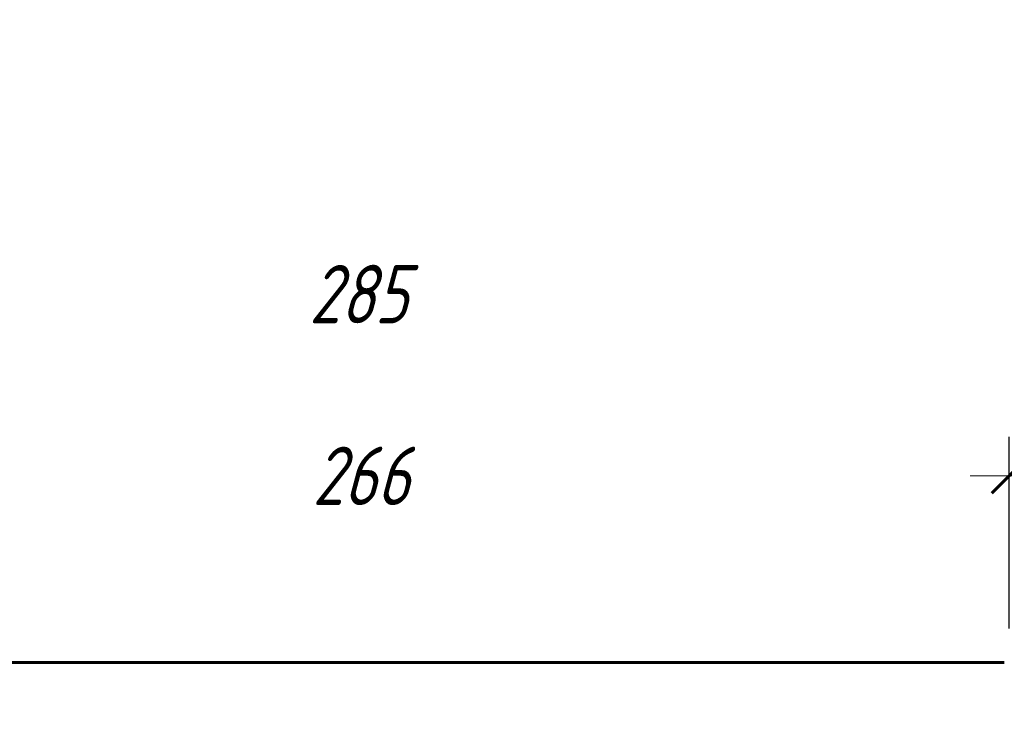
# Model space of a CAD drawing. Header units: millimetres. Extents: x 0 to 420, y 0 to 297.
# Tile 9 of 26: x 129 to 180, y 260 to 297. Entities that reach past the tile are written whole.
import ezdxf

# ---------------------------------------------------------------- set-up
doc = ezdxf.new("R2010")
doc.units = ezdxf.units.MM
doc.linetypes.add('K5LT_BASIC', pattern=[0])
doc.linetypes.add('K5LT_THIN', pattern=[0])
for name, color, linetype, true_color in [('DIM', 6, 'Continuous', 0xff00ff), ('G', 3, 'Continuous', 0x00ff00), ('R', 1, 'Continuous', 0xff0000)]:
    doc.layers.add(name, color=color, linetype=linetype, true_color=true_color)
doc.styles.add('KDIMTEXTSTYLE', font='GOST_AU.SHX', dxfattribs={"width": 0.96, "oblique": 15, "height": 5})
doc.dimstyles.new('KDIMSTYLE (1.00)', dxfattribs={"dimtxt": 5, "dimasz": 1, "dimexe": 2, "dimexo": 0, "dimgap": 1, "dimtad": 1, "dimtxsty": 'KDIMTEXTSTYLE', "dimsah": 1, "dimcen": 0, "dimdle": 1, "dimadec": 0, "dimazin": 0, "dimtfac": 0.667, "dimtmove": 0, "dimatfit": 3, "dimfxl": 1, "dimtvp": 1, "dimtolj": 1, "dimtzin": 0, "dimarcsym": 0})

# ---------------------------------------------------------------- blocks, each defined once
blk = doc.blocks.new('KDIMARROW_03')
at = {"layer": 'G', "color": 0, "linetype": 'K5LT_BASIC', "lineweight": 60}
blk.add_line((-0.884, -0.884), (0.884, 0.884), dxfattribs=at)
at = {"layer": 'R', "color": 0, "linetype": 'K5LT_THIN', "lineweight": 18}
for q in [(-1, 0), (2, 0)]:
    blk.add_line((0, 0), q, dxfattribs=at)

msp = doc.modelspace()

# ---------------------------------------------------------------- linework, layer by layer
at = {"layer": 'G', "color": 5, "linetype": 'K5LT_BASIC', "lineweight": 60, "true_color": 0x0000ff}
for p, q in [((179.746, 264.018), (113.996, 264.018)), ((114.246, 264.018), (179.996, 264.018))]:
    msp.add_line(p, q, dxfattribs=at)

# ---------------------------------------------------------------- dimensions: what is measured, and where the dimension line sits
at = {"layer": 'DIM', "color": 7}
for base, p1, p2, location, text in [((111.234, 282.917), (182.496, 262.768), (111.234, 196.456), (146.865, 282.917), '\\H3.0;\\W0.965;\\Q15;\\Q15;\\H3.0;\\W0.965;\\Q15;\\H3.0;\\W0.965;\\Q15;\\Q15;285\\Q15;\\H0.00;\\H3.0;\\W0.965;\\Q15;\\Q15;'), ((113.746, 273.593), (180.246, 263.768), (113.746, 263.768), (146.996, 273.593), '\\H3.0;\\W0.965;\\Q15;\\Q15;\\H3.0;\\W0.965;\\Q15;\\H3.0;\\W0.965;\\Q15;\\Q15;266\\H3.0;\\W0.965;\\Q15;\\Q15;')]:
    msp.add_linear_dim(base=base, p1=p1, p2=p2, location=location, text=text, dimstyle='KDIMSTYLE (1.00)', override={"dimexo": 2, "dimblk1": 'KDIMARROW_03', "dimblk2": 'KDIMARROW_03', "dimse1": 0, "dimse2": 0, "dimclrt": 7, "dimtolj": 1}, dxfattribs=at).render()

doc.saveas('drawing.dxf')
